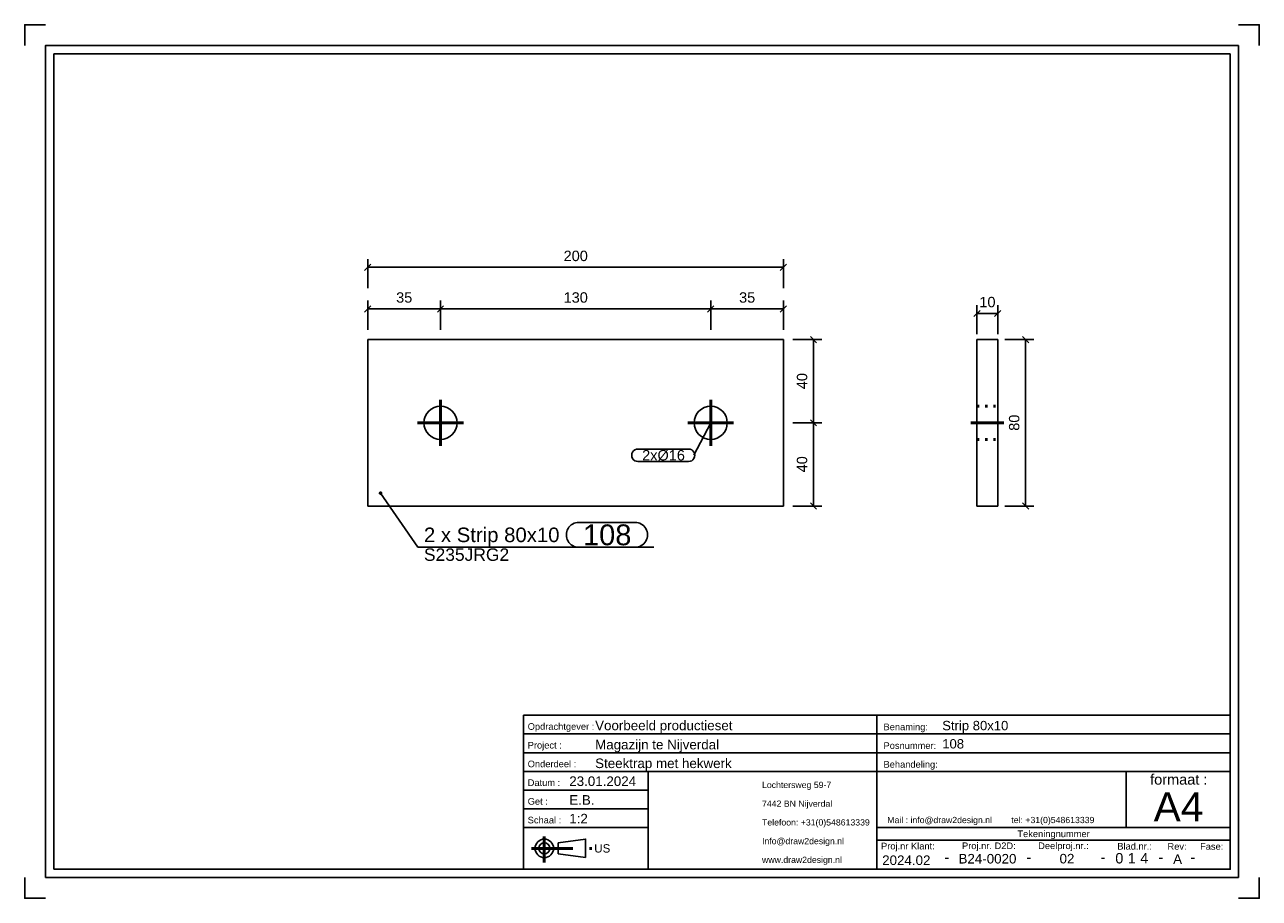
# Model space of a CAD drawing. Header units: millimetres. Extents: x 224 to 521, y -341 to -131.
import ezdxf
from ezdxf.enums import TextEntityAlignment as Align

# ---------------------------------------------------------------- set-up
doc = ezdxf.new("R2010")
doc.units = ezdxf.units.MM
doc.linetypes.add('DOT', pattern=[2, 0.5, -1.5])
doc.linetypes.add('STRICHPUNKT2', pattern=[18.5, 10, -4, 0.5, -4])
doc.layers.get('0').update_dxf_attribs({"linetype": 'CONTINUOUS'})
for name, color, linetype in [('DIM49', 4, 'CONTINUOUS'), ('TXT_ALL', 7, 'CONTINUOUS'), ('TXT_DIM49', 2, 'CONTINUOUS'), ('TXT_YELLOW', 2, 'CONTINUOUS')]:
    doc.layers.add(name, color=color, linetype=linetype)
doc.layers.add('LE_ALL', color=7, linetype='CONTINUOUS', lineweight=50)
doc.styles.add('ARIAL', font='arial.ttf')

# ---------------------------------------------------------------- blocks, each defined once
blk = doc.blocks.new('TFIELD_00005', base_point=(401.84, -331.87))
at = {"layer": 'TXT_YELLOW', "style": 'ARIAL'}
for s, p in [('Lochtersweg 59-7', (401.84, -313.87)), ('7442 BN Nijverdal', (401.84, -318.37)), ('Telefoon: +31(0)548613339', (401.84, -322.87)), ('Info@draw2design.nl', (401.84, -327.37)), ('www.draw2design.nl', (401.84, -331.87))]:
    blk.add_text(s, height=1.5, dxfattribs=at).set_placement(p, align=Align.MIDDLE_LEFT)
blk = doc.blocks.new('FLEX_00004', base_point=(414.65, -334.12))
blk.add_blockref('TFIELD_00005', (401.84, -331.87))
blk = doc.blocks.new('D2D_00003', base_point=(374.71, -332.26))
blk.add_blockref('FLEX_00004', (414.65, -334.12))
blk = doc.blocks.new('TFIELD_00007', base_point=(496.05, -319.12))
at = {"layer": 'TXT_YELLOW', "style": 'ARIAL'}
blk.add_text('A4', height=7, dxfattribs=at).set_placement((496.05, -319.12), align=Align.MIDDLE_LEFT)
blk = doc.blocks.new('FLEX_00006', base_point=(501.97, -324.12))
blk.add_blockref('TFIELD_00007', (496.05, -319.12))
blk = doc.blocks.new('TFIELD_00010', base_point=(431.97, -322.3))
at = {"layer": 'TXT_YELLOW', "style": 'ARIAL'}
blk.add_text('Mail : info@draw2design.nl        tel: +31(0)548613339', height=1.5, dxfattribs=at).set_placement((431.97, -322.3), align=Align.MIDDLE_LEFT)
blk = doc.blocks.new('FLEX_00009', base_point=(431.97, -323.55))
blk.add_blockref('TFIELD_00010', (431.97, -322.3))
blk = doc.blocks.new('DRAW2DESIGNLOGO_00008', base_point=(431.9, -320.63))
blk.add_blockref('FLEX_00009', (431.97, -323.55))
blk = doc.blocks.new('TFIELD_00014', base_point=(361.47, -329.12))
at = {"layer": 'TXT_YELLOW', "style": 'ARIAL'}
blk.add_text('US', height=2, dxfattribs=at).set_placement((361.47, -329.12), align=Align.MIDDLE_LEFT)
blk = doc.blocks.new('FLEX_00013', base_point=(361.47, -329.12))
blk.add_blockref('TFIELD_00014', (361.47, -329.12))
blk = doc.blocks.new('US_00012', base_point=(350.8, -329.12))
blk.add_line((352.82, -330.45), (359.38, -331.34))
blk.add_lwpolyline([(352.82, -330.45), (352.82, -327.79), (359.38, -326.9), (359.38, -331.34)])
for radius in [2.22, 1.33]:
    blk.add_circle((349.47, -329.12), radius)
at = {"layer": 'LE_ALL', "color": 1, "linetype": 'STRICHPUNKT2'}
for p, q in [((349.47, -326.3), (349.47, -332.52)), ((346.36, -329.12), (361.23, -329.12))]:
    blk.add_line(p, q, dxfattribs=at)
blk.add_blockref('FLEX_00013', (361.47, -329.12))
blk = doc.blocks.new('SCHRIFE_00016', base_point=(355.47, -314.12))
for p, q in [((344.47, -297.12), (429.47, -297.12)), ((429.47, -297.12), (514.47, -297.12)), ((429.47, -334.12), (429.47, -297.12)), ((514.47, -297.12), (514.47, -334.12)), ((344.47, -301.62), (429.47, -301.62)), ((429.47, -301.62), (514.47, -301.62)), ((344.47, -306.12), (429.47, -306.12)), ((429.47, -306.12), (514.47, -306.12)), ((344.47, -310.62), (514.47, -310.62)), ((374.47, -310.62), (374.47, -334.12)), ((489.47, -310.62), (489.47, -324.12)), ((374.47, -315.12), (344.47, -315.12)), ((374.47, -319.62), (344.47, -319.62)), ((374.47, -324.12), (344.47, -324.12)), ((514.47, -324.12), (429.47, -324.12)), ((514.47, -327.12), (429.47, -327.12))]:
    blk.add_line(p, q)
blk.add_lwpolyline([(514.47, -334.12), (344.47, -334.12), (344.47, -297.12)])
at = {"layer": 'TXT_YELLOW', "style": 'ARIAL'}
for s, height, p in [('Voorbeeld productieset', 2.3, (361.69, -300.72)), ('Strip 80x10', 2.25, (445.19, -300.72)), ('Magazijn te Nijverdal', 2.3, (361.69, -305.32)), ('108', 2.25, (445.19, -305.11)), ('Steektrap met hekwerk', 2.3, (361.69, -309.82)), ('23.01.2024', 2.3, (355.47, -314.12)), ('E.B.', 2.3, (355.47, -318.62)), ('1:2', 2.3, (355.47, -323.12))]:
    blk.add_text(s, height=height, dxfattribs=at).set_placement(p)
for s, height, p in [('2024.02', 2.3, (436.55, -333.12)), ('-', 2.5, (446.29, -332.46)), ('B24-0020', 2.3, (456.07, -332.76)), ('-', 2.5, (466.04, -332.46)), ('02', 2.3, (475.2, -332.74)), ('-', 2.5, (483.87, -332.46)), ('-', 2.5, (497.8, -332.46)), ('A', 2.3, (501.81, -332.85)), ('-', 2.5, (505.46, -332.46))]:
    blk.add_text(s, height=height, dxfattribs=at).set_placement(p, align=Align.CENTER)
blk = doc.blocks.new('TFIELD_00020', base_point=(492.82, -331.49))
at = {"layer": 'TXT_ALL', "style": 'ARIAL'}
blk.add_text('4', height=2.5, dxfattribs=at).set_placement((492.82, -331.49), align=Align.MIDDLE_LEFT)
blk = doc.blocks.new('4_00019')
blk.add_blockref('TFIELD_00020', (492.82, -331.49))
blk = doc.blocks.new('TELLER1_00018')
blk.add_blockref('4_00019', (0, 0))
blk = doc.blocks.new('TFIELD_00023', base_point=(489.82, -331.49))
at = {"layer": 'TXT_ALL', "style": 'ARIAL'}
blk.add_text('1', height=2.5, dxfattribs=at).set_placement((489.82, -331.49), align=Align.MIDDLE_LEFT)
blk = doc.blocks.new('1_00022')
blk.add_blockref('TFIELD_00023', (489.82, -331.49))
blk = doc.blocks.new('TELLER2_00021')
blk.add_blockref('1_00022', (0, 0))
blk = doc.blocks.new('TFIELD_00026', base_point=(486.82, -331.49))
at = {"layer": 'TXT_ALL', "style": 'ARIAL'}
blk.add_text('0', height=2.5, dxfattribs=at).set_placement((486.82, -331.49), align=Align.MIDDLE_LEFT)
blk = doc.blocks.new('0_00025')
blk.add_blockref('TFIELD_00026', (486.82, -331.49))
blk = doc.blocks.new('TELLER3_00024')
blk.add_blockref('0_00025', (0, 0))
blk = doc.blocks.new('NL_00027', base_point=(345.47, -300.62))
at = {"layer": 'TXT_ALL', "color": 1, "style": 'ARIAL'}
blk.add_text('Tekeningnummer', height=1.6, dxfattribs=at).set_placement((471.97, -325.62), align=Align.MIDDLE_CENTER)
at = {"layer": 'TXT_YELLOW', "style": 'ARIAL'}
for s, p in [('Opdrachtgever :', (345.47, -300.62)), ('Benaming:', (431.07, -300.72)), ('Project :', (345.47, -305.12)), ('Posnummer:', (431.07, -305.22)), ('Onderdeel :', (345.47, -309.62)), ('Behandeling:', (431.07, -309.72)), ('Datum :', (345.47, -314.12)), ('Get :', (345.47, -318.62)), ('Schaal :', (345.47, -323.12)), ('Proj.nr Klant:', (430.47, -329.37)), ('Proj.nr. D2D:', (449.95, -329.3)), ('Deelproj.nr.:', (468.27, -329.29)), ('Blad.nr.:', (487.31, -329.41)), ('Rev:', (499.38, -329.45)), ('Fase:', (507.22, -329.45))]:
    blk.add_text(s, height=1.6, dxfattribs=at).set_placement(p)
blk.add_text('formaat :', height=2.5, dxfattribs=at).set_placement((502.09, -313.8), align=Align.CENTER)
blk = doc.blocks.new('SCHRIFE_00015')
for name, p in [('SCHRIFE_00016', (355.47, -314.12)), ('NL_00027', (345.47, -300.62)), ('TELLER3_00024', (0, 0)), ('TELLER2_00021', (0, 0)), ('TELLER1_00018', (0, 0))]:
    blk.add_blockref(name, p)
blk = doc.blocks.new('DINA4Q_00002', base_point=(514.47, -138.12))
for p, q in [((516.47, -136.12), (516.47, -336.12)), ((231.47, -334.12), (231.47, -138.12)), ((231.47, -138.12), (514.47, -138.12)), ((229.47, -336.12), (516.47, -336.12))]:
    blk.add_line(p, q)
for points in [[(224.47, -136.12), (224.47, -131.12), (229.47, -131.12)], [(516.47, -131.12), (521.47, -131.12), (521.47, -136.12)], [(229.47, -336.12), (229.47, -136.12), (516.47, -136.12)], [(514.47, -138.12), (514.47, -334.12), (231.47, -334.12)], [(224.47, -336.12), (224.47, -341.12), (229.47, -341.12)], [(516.47, -341.12), (521.47, -341.12), (521.47, -336.12)]]:
    blk.add_lwpolyline(points)
for name, p in [('SCHRIFE_00015', (0, 0)), ('D2D_00003', (374.71, -332.26)), ('FLEX_00006', (501.97, -324.12)), ('DRAW2DESIGNLOGO_00008', (431.9, -320.63)), ('US_00012', (350.8, -329.12))]:
    blk.add_blockref(name, p)
blk = doc.blocks.new('_ZBL0008_00001')
blk.add_blockref('DINA4Q_00002', (514.47, -138.12))
blk = doc.blocks.new('_D1', base_point=(313.82, -197.94))
at = {"layer": 'DIM49', "color": 1}
for p, q in [((307.74, -198.69), (306.24, -200.19)), ((306.99, -204.44), (306.99, -197.44)), ((323.74, -200.19), (325.24, -198.69)), ((324.49, -204.44), (324.49, -197.44)), ((306.99, -199.44), (324.49, -199.44))]:
    blk.add_line(p, q, dxfattribs=at)
at = {"layer": 'TXT_DIM49', "style": 'ARIAL'}
blk.add_text('35', height=2.5, dxfattribs=at).set_placement((313.82, -197.94))
blk = doc.blocks.new('_D2', base_point=(354.11, -197.94))
at = {"layer": 'DIM49', "color": 1}
for p, q in [((325.24, -198.69), (323.74, -200.19)), ((324.49, -204.44), (324.49, -197.44)), ((388.74, -200.19), (390.24, -198.69)), ((389.49, -204.44), (389.49, -197.44)), ((324.49, -199.44), (389.49, -199.44))]:
    blk.add_line(p, q, dxfattribs=at)
at = {"layer": 'TXT_DIM49', "style": 'ARIAL'}
blk.add_text('130', height=2.5, dxfattribs=at).set_placement((354.11, -197.94))
blk = doc.blocks.new('_D3', base_point=(396.32, -197.94))
at = {"layer": 'DIM49', "color": 1}
for p, q in [((390.24, -198.69), (388.74, -200.19)), ((389.49, -204.44), (389.49, -197.44)), ((406.24, -200.19), (407.74, -198.69)), ((406.99, -204.44), (406.99, -197.44)), ((389.49, -199.44), (406.99, -199.44))]:
    blk.add_line(p, q, dxfattribs=at)
at = {"layer": 'TXT_DIM49', "style": 'ARIAL'}
blk.add_text('35', height=2.5, dxfattribs=at).set_placement((396.32, -197.94))
blk = doc.blocks.new('_D4', base_point=(412.71, -238.74))
at = {"layer": 'DIM49', "color": 1}
for p, q in [((409.21, -226.82), (416.21, -226.82)), ((414.96, -227.57), (413.46, -226.07)), ((414.21, -246.82), (414.21, -226.82)), ((413.46, -246.07), (414.96, -247.57)), ((409.21, -246.82), (416.21, -246.82))]:
    blk.add_line(p, q, dxfattribs=at)
at = {"layer": 'TXT_DIM49', "style": 'ARIAL'}
blk.add_text('40', height=2.5, rotation=90.0002, dxfattribs=at).set_placement((412.71, -238.74))
blk = doc.blocks.new('_D5', base_point=(412.71, -218.74))
at = {"layer": 'DIM49', "color": 1}
for p, q in [((409.21, -206.82), (416.21, -206.82)), ((414.96, -207.57), (413.46, -206.07)), ((414.21, -226.82), (414.21, -206.82)), ((409.21, -226.82), (416.21, -226.82)), ((413.46, -226.07), (414.96, -227.57))]:
    blk.add_line(p, q, dxfattribs=at)
at = {"layer": 'TXT_DIM49', "style": 'ARIAL'}
blk.add_text('40', height=2.5, rotation=90.0002, dxfattribs=at).set_placement((412.71, -218.74))
blk = doc.blocks.new('SHAPE_00054', base_point=(389.49, -226.82))
at = {"layer": 'DIM49', "color": 3}
for p, q in [((389.49, -226.82), (385.42, -234.62)), ((372, -233.12), (384.17, -233.12)), ((384.17, -236.12), (372, -236.12))]:
    blk.add_line(p, q, dxfattribs=at)
for centre, start_param, end_param in [((372, -234.62), 1.570796, 4.712389), ((384.17, -234.62), 4.712389, 7.853982)]:
    blk.add_ellipse(centre, major_axis=(1.5, 0), ratio=1, start_param=start_param, end_param=end_param, dxfattribs=at)
at = {"layer": 'TXT_DIM49', "style": 'ARIAL'}
blk.add_text('2xØ16', height=2.5, dxfattribs=at).set_placement((373, -234.62), align=Align.MIDDLE_LEFT)
blk = doc.blocks.new('SHAPE_00055', base_point=(310.07, -243.73))
at = {"layer": 'DIM49', "color": 3}
for p, q in [((310.19, -243.49), (309.96, -243.49)), ((309.81, -243.69), (310.33, -243.69)), ((309.87, -243.89), (310.28, -243.89)), ((310.07, -243.73), (319.01, -256.75)), ((357.77, -250.75), (371.29, -250.75)), ((319.01, -256.75), (375.79, -256.75)), ((371.29, -256.75), (357.77, -256.75))]:
    blk.add_line(p, q, dxfattribs=at)
blk.add_lwpolyline([(309.87, -243.56), (309.83, -243.62), (309.81, -243.68), (309.81, -243.75), (309.82, -243.82), (309.85, -243.88), (309.9, -243.93), (309.96, -243.97), (310.02, -243.99), (310.09, -243.99), (310.16, -243.98), (310.22, -243.95), (310.27, -243.9), (310.31, -243.84), (310.33, -243.78), (310.33, -243.71), (310.32, -243.64), (310.29, -243.58), (310.24, -243.53), (310.19, -243.49), (310.12, -243.47), (310.05, -243.47), (309.98, -243.48), (309.92, -243.51)], close=True, dxfattribs=at)
for centre, start_param, end_param in [((357.77, -253.75), 1.570796, 4.712389), ((371.29, -253.75), 4.712389, 7.853982)]:
    blk.add_ellipse(centre, major_axis=(3, 0), ratio=1, start_param=start_param, end_param=end_param, dxfattribs=at)
at = {"layer": 'TXT_DIM49', "style": 'ARIAL'}
for s, height, p in [('2 x Strip 80x10', 3.5, (320.51, -253.75)), ('108', 5, (358.77, -253.75)), ('S235JRG2', 3, (320.51, -258.5))]:
    blk.add_text(s, height=height, dxfattribs=at).set_placement(p, align=Align.MIDDLE_LEFT)
blk = doc.blocks.new('_D6', base_point=(354.11, -187.94))
at = {"layer": 'DIM49', "color": 1}
for p, q in [((307.74, -188.69), (306.24, -190.19)), ((306.99, -194.44), (306.99, -187.44)), ((306.99, -189.44), (406.99, -189.44)), ((406.24, -190.19), (407.74, -188.69)), ((406.99, -194.44), (406.99, -187.44))]:
    blk.add_line(p, q, dxfattribs=at)
at = {"layer": 'TXT_DIM49', "style": 'ARIAL'}
blk.add_text('200', height=2.5, dxfattribs=at).set_placement((354.11, -187.94))
blk = doc.blocks.new('Strip 80x10_00034', base_point=(324.49, -230.82))
for p, q in [((306.99, -206.82), (406.99, -206.82)), ((306.99, -206.82), (306.99, -246.82)), ((406.99, -246.82), (406.99, -206.82)), ((306.99, -246.82), (406.99, -246.82))]:
    blk.add_line(p, q)
for centre in [(324.49, -226.82), (389.49, -226.82)]:
    blk.add_circle(centre, 4)
for name, p in [('_D6', (354.11, -187.94)), ('_D1', (313.82, -197.94)), ('_D2', (354.11, -197.94)), ('_D3', (396.32, -197.94)), ('_D5', (412.71, -218.74)), ('SHAPE_00054', (389.49, -226.82)), ('_D4', (412.71, -238.74)), ('SHAPE_00055', (310.07, -243.73))]:
    blk.add_blockref(name, p)
blk = doc.blocks.new('_00036', base_point=(389.49, -226.82))
at = {"layer": 'LE_ALL', "color": 1, "linetype": 'STRICHPUNKT2'}
for p, q in [((324.49, -226.82), (324.49, -221.32)), ((324.49, -226.82), (324.49, -221.32)), ((389.49, -226.82), (389.49, -221.32)), ((389.49, -226.82), (389.49, -221.32)), ((324.49, -226.82), (318.99, -226.82)), ((324.49, -226.82), (318.99, -226.82)), ((324.49, -226.82), (324.49, -232.32)), ((324.49, -226.82), (329.99, -226.82)), ((324.49, -226.82), (324.49, -232.32)), ((324.49, -226.82), (329.99, -226.82)), ((389.49, -226.82), (383.99, -226.82)), ((389.49, -226.82), (383.99, -226.82)), ((389.49, -226.82), (389.49, -232.32)), ((389.49, -226.82), (394.99, -226.82)), ((389.49, -226.82), (389.49, -232.32)), ((389.49, -226.82), (394.99, -226.82))]:
    blk.add_line(p, q, dxfattribs=at)
blk = doc.blocks.new('_00035')
blk.add_blockref('_00036', (389.49, -226.82))
blk = doc.blocks.new('Strip 80x10_00033')
for name, p in [('Strip 80x10_00034', (324.49, -230.82)), ('_00035', (0, 0))]:
    blk.add_blockref(name, p)
blk = doc.blocks.new('Trapboom_00032')
blk.add_blockref('Strip 80x10_00033', (0, 0))
blk = doc.blocks.new('Smits Agro_00031')
blk.add_blockref('Trapboom_00032', (0, 0))
blk = doc.blocks.new('Nijverdal_00030')
blk.add_blockref('Smits Agro_00031', (0, 0))
blk = doc.blocks.new('_A3D0014_00029')
blk.add_blockref('Nijverdal_00030', (0, 0))
blk = doc.blocks.new('_ANS0014_00028')
blk.add_blockref('_A3D0014_00029', (0, 0))
blk = doc.blocks.new('_D7', base_point=(454.12, -199.04))
at = {"layer": 'DIM49', "color": 1}
for p, q in [((453.54, -205.54), (453.54, -198.54)), ((458.54, -205.54), (458.54, -198.54)), ((454.29, -199.79), (452.79, -201.29)), ((453.54, -200.54), (458.54, -200.54)), ((457.79, -201.29), (459.29, -199.79))]:
    blk.add_line(p, q, dxfattribs=at)
at = {"layer": 'TXT_DIM49', "style": 'ARIAL'}
blk.add_text('10', height=2.5, dxfattribs=at).set_placement((454.12, -199.04))
blk = doc.blocks.new('_D8', base_point=(463.74, -228.74))
at = {"layer": 'DIM49', "color": 1}
for p, q in [((460.24, -206.82), (467.24, -206.82)), ((465.99, -207.57), (464.49, -206.07)), ((465.24, -206.82), (465.24, -246.82)), ((464.49, -246.07), (465.99, -247.57)), ((460.24, -246.82), (467.24, -246.82))]:
    blk.add_line(p, q, dxfattribs=at)
at = {"layer": 'TXT_DIM49', "style": 'ARIAL'}
blk.add_text('80', height=2.5, rotation=90.0002, dxfattribs=at).set_placement((463.74, -228.74))
blk = doc.blocks.new('Strip 80x10_00043', base_point=(453.54, -230.82))
blk.add_lwpolyline([(453.54, -206.82), (458.54, -206.82), (458.54, -246.82), (453.54, -246.82)], close=True)
at = {"layer": 'LE_ALL', "color": 3, "linetype": 'DOT'}
for p, q in [((453.54, -222.82), (458.54, -222.82)), ((453.54, -230.82), (458.54, -230.82))]:
    blk.add_line(p, q, dxfattribs=at)
for name, p in [('_D7', (454.12, -199.04)), ('_D8', (463.74, -228.74))]:
    blk.add_blockref(name, p)
blk = doc.blocks.new('_00045', base_point=(452.04, -226.82))
at = {"layer": 'LE_ALL', "color": 1, "linetype": 'STRICHPUNKT2'}
blk.add_line((452.04, -226.82), (460.04, -226.82), dxfattribs=at)
blk.add_line((452.04, -226.82), (460.04, -226.82), dxfattribs=at)
blk = doc.blocks.new('_00044')
blk.add_blockref('_00045', (452.04, -226.82))
blk = doc.blocks.new('Strip 80x10_00042')
for name, p in [('Strip 80x10_00043', (453.54, -230.82)), ('_00044', (0, 0))]:
    blk.add_blockref(name, p)
blk = doc.blocks.new('Trapboom_00041')
blk.add_blockref('Strip 80x10_00042', (0, 0))
blk = doc.blocks.new('Smits Agro_00040')
blk.add_blockref('Trapboom_00041', (0, 0))
blk = doc.blocks.new('Nijverdal_00039')
blk.add_blockref('Smits Agro_00040', (0, 0))
blk = doc.blocks.new('_A3D0015_00038')
blk.add_blockref('Nijverdal_00039', (0, 0))
blk = doc.blocks.new('_ANS0015_00037')
blk.add_blockref('_A3D0015_00038', (0, 0))

msp = doc.modelspace()

# ---------------------------------------------------------------- block references
for name in ['_ZBL0008_00001', '_ANS0014_00028', '_ANS0015_00037']:
    msp.add_blockref(name, (0, 0))

doc.saveas('drawing.dxf')
